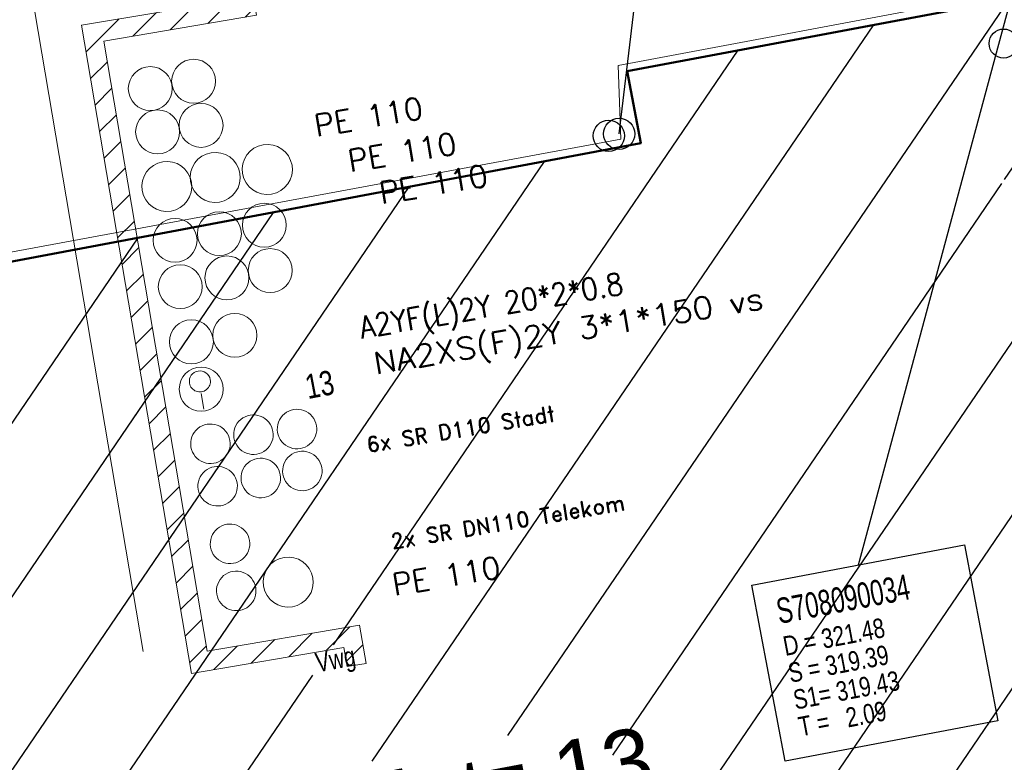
# Model space of a CAD drawing. Extents: x 3503752 to 3504470, y 5375172 to 5375556.
# Tile 20 of 77: x 3504254.05 to 3504264.13, y 5375380.98 to 5375388.59. Entities that reach past the tile are written whole.
import ezdxf

# ---------------------------------------------------------------- set-up
doc = ezdxf.new("R2010")
doc.units = 0
doc.header["$MEASUREMENT"] = 0
for name, color, linetype in [('4WB_DB-KANAL', 7, 'Continuous'), ('_4WP_KANCAD-T', 7, 'Continuous'), ('K_GEBAEUDE', 7, 'Continuous'), ('K_GEBAEUDENUTZ', 7, 'Continuous'), ('K_HAUSNUMMER', 7, 'Continuous'), ('PUNKTHOEHENATTDEF', 7, 'Continuous'), ('PUNKTNUMMERNATTDEF', 7, 'Continuous'), ('PUNKTSPEZIFIKATION', 7, 'Continuous'), ('ST_KABELQUERSCHN', 7, 'Continuous'), ('V_GEB_UDE', 7, 'Continuous'), ('WB_HAUSNUMMERN', 7, 'Continuous'), ('X_BHM_FALLROHR', 7, 'Continuous')]:
    doc.layers.add(name, color=color, linetype=linetype)
doc.styles.add('114', font='TXT', dxfattribs={"width": 0.7, "height": 0.26})
doc.styles.add('115', font='TXT', dxfattribs={"width": 0.8, "height": 0.2})
doc.styles.add('26', font='ROMANS', dxfattribs={"width": 0.9, "height": 0.375})
doc.styles.add('27', font='ROMANS', dxfattribs={"width": 1.1, "height": 0.375})
doc.styles.add('28', font='ROMAND', dxfattribs={"height": 0.2625})
doc.styles.add('29', font='ROMANS', dxfattribs={"height": 0.375})
doc.styles.add('460', font='ARIAL.TTF', dxfattribs={"width": 0.75, "height": 0.2})
doc.styles.add('462', font='ARIAL.TTF', dxfattribs={"width": 0.75, "height": 0.25})
doc.styles.add('466', font='ARIAL.TTF', dxfattribs={"height": 0.65})

# ---------------------------------------------------------------- blocks, each defined once
blk = doc.blocks.new('_X70')
at = {"color": 252, "linetype": 'Continuous', "lineweight": 25}
for p, q in [((13.617, 3.323), (12.183, 1.218)), ((12.23, 3.063), (7.095, -4.476)), ((10.843, 2.803), (5.706, -4.739)), ((9.456, 2.543), (5.309, -3.545)), ((7.47, 1.404), (2.928, -5.264)), ((6.083, 1.143), (-0.521, -8.552)), ((12.157, 1.179), (8.17, -4.675)), ((13.245, 1), (8.43, -6.069)), ((4.695, 0.882), (-1.912, -8.818)), ((14.372, 0.878), (9.788, -5.852)), ((3.308, 0.622), (-3.303, -9.084)), ((14.625, -0.526), (10.612, -6.418)), ((5.097, -3.857), (4.317, -5.002))]:
    blk.add_line(p, q, dxfattribs=at)
blk = doc.blocks.new('PUNKT')
blk.add_point((0, 0))
at = {"layer": 'PUNKTHOEHENATTDEF', "linetype": 'Continuous', "flags": 1}
blk.add_attdef('PUNKTHOEHE', (1, -0.5), '', height=0.8, dxfattribs=at)
at = {"layer": 'PUNKTNUMMERNATTDEF', "linetype": 'Continuous', "flags": 1}
blk.add_attdef('PUNKTNUMMER', (1, 0.5), '', height=0.8, dxfattribs=at)
at = {"layer": 'PUNKTSPEZIFIKATION', "linetype": 'Continuous', "flags": 1}
blk.add_attdef('PUNKTSPEZIFIKATION', (1, -1.5), '', height=0.8, dxfattribs=at)
blk = doc.blocks.new('SWT-K_NIGL-WARTE')
at = {"color": 7, "linetype": 'Continuous', "lineweight": 13}
for p, q in [((0.521509, 18.875766), (2.439687, 19.200668)), ((0.669, 18.005), (1.221515, 14.743037)), ((1.230707, 14.748652), (3.148885, 15.073555)), ((1.833304, 11.45012), (1.547055, 11.164099)), ((1.505258, 11.122336), (1.101905, 10.719304)), ((0.866407, 11.014112), (0.463054, 10.61108)), ((1.910107, 10.996744), (1.740757, 10.827528)), ((-0.411297, 10.797663), (-0.973345, 10.236063)), ((0.227555, 10.905887), (-0.175798, 10.502856)), ((-1.050149, 10.689439), (-1.050149, 10.689439)), ((-0.610293, 10.068707), (-0.896541, 9.782686)), ((-0.533489, 9.61533), (-0.819738, 9.32931)), ((-0.456686, 9.161954), (-0.742934, 8.875933)), ((-0.379882, 8.708577), (-0.66613, 8.422557)), ((-0.303078, 8.255201), (-0.589326, 7.969181)), ((-0.226274, 7.801825), (-0.512522, 7.515804)), ((-0.14947, 7.348448), (-0.435719, 7.062428)), ((-0.072666, 6.895072), (-0.358915, 6.609052)), ((0.004137, 6.441696), (-0.282111, 6.155675)), ((0.080941, 5.988319), (-0.205307, 5.702299)), ((0.157745, 5.534943), (-0.128503, 5.248922)), ((0.234549, 5.081566), (-0.051699, 4.795546)), ((0.311353, 4.62819), (0.025104, 4.34217)), ((0.388156, 4.174814), (0.101908, 3.888793)), ((0.46496, 3.721437), (0.178712, 3.435417)), ((0.541764, 3.268061), (0.255516, 2.982041)), ((0.618568, 2.814685), (0.33232, 2.528664)), ((0.695372, 2.361308), (0.409123, 2.075288)), ((0.772175, 1.907932), (0.485927, 1.621911)), ((0.848979, 1.454555), (0.562731, 1.168535)), ((0.925783, 1.001179), (0.639535, 0.715159)), ((1.002587, 0.547803), (0.716339, 0.261782)), ((3.527074, 0.419685), (3.123723, 0.016655)), ((2.249371, 0.203238), (1.846019, -0.199794)), ((2.888223, 0.311461), (2.484871, -0.091569)), ((1.079391, 0.094426), (0.793142, -0.191594)), ((1.61052, 0.095014), (1.207167, -0.308018)), ((3.753399, 0.115711), (3.46715, -0.170311))]:
    blk.add_line(p, q, dxfattribs=at)
at = {"color": 1, "linetype": 'Continuous', "lineweight": 13}
blk.add_line((1.033802, 4.135444), (0.988705, 4.401652), dxfattribs=at)
at = {"color": 7, "linetype": 'Continuous', "lineweight": 13}
for points in [[(2.489669, 19.198991), (1.539784, 18.819021), (1.4648, 19.261716), (2.489669, 19.198991)], [(2.489669, 19.198991), (1.539784, 18.819021), (1.4648, 19.261716), (2.489669, 19.198991)], [(0.521509, 18.875766), (1.221515, 14.743037), (-1.97, 11.629), (0, 0)], [(3.198867, 15.071878), (2.248982, 14.691908), (2.173998, 15.134602), (3.198867, 15.071878)], [(3.198867, 15.071878), (2.248982, 14.691908), (2.173998, 15.134602), (3.198867, 15.071878)], [(1.823013, 11.510866), (1.933249, 10.860137), (-0.669667, 10.419193), (1.094111, 0.007532), (3.697027, 0.448476), (3.807263, -0.202253), (3.481898, -0.257371), (3.42678, 0.067994), (0.823865, -0.372951), (-1.050149, 10.689439), (1.552766, 11.130384), (1.497648, 11.455748), (1.823013, 11.510866)], [(1.823013, 11.510866), (1.933249, 10.860137), (-0.669667, 10.419193), (1.094111, 0.007532), (3.697027, 0.448476), (3.807263, -0.202253)]]:
    blk.add_lwpolyline(points, dxfattribs=at)
at = {"color": 116, "linetype": 'Continuous', "lineweight": 13}
for points in [[(1.698775, 8.158017, -0.999026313), (2.541765, 8.300823)], [(0.808912, 8.022485, -0.99925309), (1.651902, 8.16529)], [(-0.016783, 7.867395, -0.999026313), (0.826207, 8.010201)], [(2.541765, 8.300823, -0.999026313), (1.698775, 8.158017)], [(1.651902, 8.16529, -0.99925309), (0.808912, 8.022485)], [(0.826207, 8.010201, -0.999026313), (-0.016783, 7.867395)], [(2.05537, 1.113623, -0.999026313), (2.89836, 1.256429)], [(2.89836, 1.256429, -0.999026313), (2.05537, 1.113623)]]:
    blk.add_lwpolyline(points, format="xyb", dxfattribs=at)
at = {"color": 35, "linetype": 'Continuous', "lineweight": 13}
blk.add_lwpolyline([(0.790947, 4.581143, 1.002327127), (1.145891, 4.641272, 0.995907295), (0.790947, 4.581143)], format="xyb", dxfattribs=at)
at = {"color": 251, "linetype": 'Continuous', "lineweight": 13}
for points in [[(1.550501, 3.644854, -1.000269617), (2.216019, 3.757596)], [(2.294976, 3.740544, -1.000269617), (2.960494, 3.853286)], [(0.816047, 3.490007, -1.000269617), (1.481565, 3.602749)], [(2.216019, 3.757596, -1.000269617), (1.550501, 3.644854)], [(2.960494, 3.853286, -1.000269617), (2.294976, 3.740544)], [(1.481565, 3.602749, -1.000269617), (0.816047, 3.490007)], [(2.385655, 3.025647, -1.000269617), (3.051173, 3.138389)], [(1.675769, 2.90539, -1.00075365), (2.341287, 3.018131)], [(0.93881, 2.765332, -1.000269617), (1.604328, 2.878074)], [(3.051173, 3.138389, -1.000269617), (2.385655, 3.025647)], [(1.604328, 2.878074, -1.000269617), (0.93881, 2.765332)], [(2.341287, 3.018131, -1.00075365), (1.675769, 2.90539)], [(1.151037, 1.781966, -1.00075365), (1.816555, 1.894707)], [(1.816555, 1.894707, -1.00075365), (1.151037, 1.781966)], [(1.256748, 0.978333, -1.000269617), (1.922266, 1.091075)], [(1.922266, 1.091075, -1.000269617), (1.256748, 0.978333)]]:
    blk.add_lwpolyline(points, format="xyb", dxfattribs=at)
at = {"color": 7, "linetype": 'Continuous', "lineweight": 13}
for centre in [(0.86107, 9.735256), (0.121606, 9.609988), (0.988844, 8.981002), (0.246874, 8.870523), (2.068552, 7.277409), (1.302015, 7.132341), (0.545255, 7.019356), (1.429788, 6.378087), (2.169253, 6.503355), (0.633672, 6.228008), (1.565564, 5.396983), (0.823594, 5.286504), (0.990968, 4.478104)]:
    blk.add_circle(centre, 0.375, dxfattribs=at)
at = {"color": 116, "linetype": 'Continuous', "style": '29'}
for rotation, p in [(9.6148584, (2.961332, 8.787741)), (9.6148539, (3.535047, 8.1851)), (9.6148539, (4.069162, 7.636605)), (9.6148539, (4.289175, 0.949417))]:
    blk.add_text('PE 110', height=0.375, rotation=rotation, dxfattribs=at).set_placement(p)
at = {"color": 35, "linetype": 'Continuous', "style": '26', "width": 0.9}
blk.add_text('A2YF(L)2Y 20*2*0.8', height=0.375, rotation=9.6148683, dxfattribs=at).set_placement((3.728618, 5.3425))
at = {"color": 1, "linetype": 'Continuous', "style": '27', "width": 1.1}
blk.add_text('NA2XS(F)2Y 3*1*150 vs', height=0.375, rotation=9.6148566, dxfattribs=at).set_placement((3.973507, 4.729796))
at = {"color": 7, "linetype": 'Continuous', "style": '28'}
for s, rotation, p in [('6x SR D110 Stadt', 9.6148647, (3.837146, 3.393246)), ('2x SR DN110 Telekom', 9.6148575, (4.253356, 1.744604))]:
    blk.add_text(s, height=0.2625, rotation=rotation, dxfattribs=at).set_placement(p)

msp = doc.modelspace()

# ---------------------------------------------------------------- linework, layer by layer
at = {"layer": '4WB_DB-KANAL', "color": 7, "linetype": 'Continuous', "lineweight": 25}
msp.add_line((3504260.188, 5375387.417), (3504260.647, 5375391.195), dxfattribs=at)
for centre, radius in [((3504264.128, 5375388.342), 0.149), ((3504260.188, 5375387.417), 0.16)]:
    msp.add_circle(centre, radius, dxfattribs=at)
at = {"layer": '_4WP_KANCAD-T', "color": 7, "linetype": 'Continuous', "lineweight": 25}
msp.add_line((3504265.121, 5375392.217), (3504262.637, 5375383), dxfattribs=at)
at = {"layer": '_4WP_KANCAD-T', "color": 7, "linetype": 'Continuous', "lineweight": 18}
msp.add_lwpolyline([(3504261.547, 5375382.793), (3504263.728, 5375383.207), (3504264.07, 5375381.405), (3504261.888, 5375380.991), (3504261.547, 5375382.793)], dxfattribs=at)
at = {"layer": '_4WP_KANCAD-T', "color": 7, "linetype": 'Continuous', "lineweight": 25}
msp.add_lwpolyline([(3504261.547, 5375382.793), (3504263.728, 5375383.207), (3504264.07, 5375381.405), (3504261.888, 5375380.991), (3504261.547, 5375382.793)], dxfattribs=at)
at = {"layer": 'K_GEBAEUDE', "color": 252, "linetype": 'Continuous', "lineweight": 50}
msp.add_lwpolyline([(3504251.95, 5375385.73), (3504260.41, 5375387.32), (3504260.27, 5375388.06), (3504265.87, 5375389.11), (3504267.47, 5375380.25), (3504261.87, 5375379.18), (3504261.73, 5375379.92), (3504253.29, 5375378.3), (3504253.43, 5375377.56), (3504247.83, 5375376.49), (3504246.14, 5375385.4), (3504251.82, 5375386.47), (3504251.95, 5375385.73)], dxfattribs=at)
msp.add_lwpolyline([(3504251.95, 5375385.73), (3504260.41, 5375387.32), (3504260.27, 5375388.06), (3504265.87, 5375389.11), (3504267.47, 5375380.25), (3504261.87, 5375379.18), (3504261.73, 5375379.92), (3504253.29, 5375378.3), (3504253.43, 5375377.56), (3504247.83, 5375376.49), (3504246.14, 5375385.4), (3504251.82, 5375386.47), (3504251.95, 5375385.73)], dxfattribs=at)
at = {"layer": 'V_GEB_UDE', "color": 250, "linetype": 'Continuous', "lineweight": 13}
for p, q in [((3504265.86, 5375389.186, 321.638), (3504260.177, 5375388.116, 321.651)), ((3504265.86, 5375389.186, 321.638), (3504260.177, 5375388.116, 321.651)), ((3504260.207, 5375387.362, 321.661), (3504260.177, 5375388.116, 321.651)), ((3504260.207, 5375387.362, 321.661), (3504260.177, 5375388.116, 321.651)), ((3504251.99, 5375385.842, 321.642), (3504260.207, 5375387.362, 321.661)), ((3504251.99, 5375385.842, 321.642), (3504260.207, 5375387.362, 321.661))]:
    msp.add_line(p, q, dxfattribs=at)
at = {"layer": 'X_BHM_FALLROHR', "color": 254, "linetype": 'Continuous', "lineweight": 13}
msp.add_circle((3504260.082, 5375387.397), 0.16, dxfattribs=at)
at = {"layer": 'X_BHM_FALLROHR', "color": 251, "linetype": 'Continuous', "lineweight": 25}
msp.add_circle((3504260.082, 5375387.397), 0.16, dxfattribs=at)

# ---------------------------------------------------------------- block references
at = {"layer": 'K_GEBAEUDE'}
msp.add_blockref('_X70', (3504251.95, 5375385.73), dxfattribs=at)
at = {"layer": 'K_GEBAEUDE', "color": 252}
for p in [(3504260.27, 5375388.06), (3504260.27, 5375388.06), (3504260.41, 5375387.32), (3504260.41, 5375387.32)]:
    msp.add_blockref('PUNKT', p, dxfattribs=at)
at = {"layer": 'ST_KABELQUERSCHN', "color": 7, "xscale": 0.6000000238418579, "yscale": 0.6000000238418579}
msp.add_blockref('SWT-K_NIGL-WARTE', (3504255.312, 5375382.115), dxfattribs=at)

# ---------------------------------------------------------------- texts
at = {"layer": '_4WP_KANCAD-T', "color": 7, "linetype": 'Continuous'}
for s, height, style, width, p in [('S708090034', 0.26, '114', 0.7, (3504261.829, 5375382.397)), ('D = 321.48', 0.2, '115', 0.8, (3504261.891, 5375382.069)), ('S = 319.39', 0.2, '115', 0.8, (3504261.943, 5375381.794)), ('S1= 319.43', 0.2, '115', 0.8, (3504261.995, 5375381.519)), ('T =   2.09', 0.2, '115', 0.8, (3504262.048, 5375381.244))]:
    msp.add_text(s, height=height, rotation=10.737, dxfattribs=dict(at, style=style, width=width)).set_placement(p)
at = {"layer": 'K_GEBAEUDENUTZ', "color": 251, "linetype": 'Continuous', "style": '460', "width": 0.75}
msp.add_text('Vwg', height=0.2, rotation=10.8, dxfattribs=at).set_placement((3504257.1, 5375381.9))
at = {"layer": 'K_HAUSNUMMER', "color": 251, "linetype": 'Continuous', "style": '462', "width": 0.75}
msp.add_text('13', height=0.25, rotation=10.8, dxfattribs=at).set_placement((3504257, 5375384.7))
at = {"layer": 'WB_HAUSNUMMERN', "color": 251, "linetype": 'Continuous', "style": '466'}
msp.add_text('Europaplatz 13', height=0.65, rotation=10.7115, dxfattribs=at).set_placement((3504254.58, 5375379.582))

doc.saveas('drawing.dxf')
